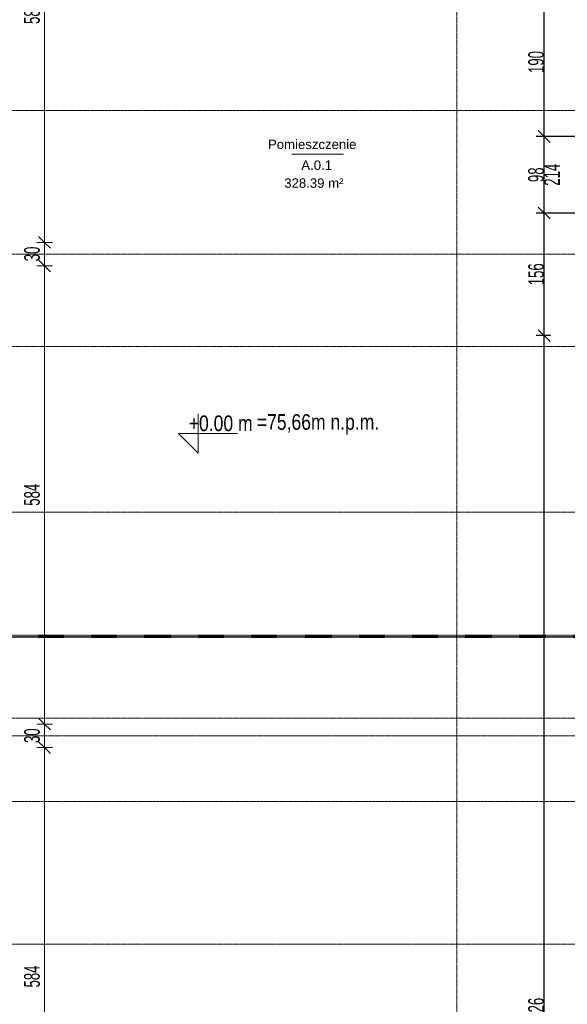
# Model space of a CAD drawing. Header units: millimetres. Extents: x -56965 to 15328, y -25411 to 16900.
# Tile 6 of 69: x -47688 to -40712, y -11959 to 598. Entities that reach past the tile are written whole.
import ezdxf

# ---------------------------------------------------------------- set-up
doc = ezdxf.new("R2010")
doc.units = ezdxf.units.MM
doc.linetypes.add('Kreska', pattern=[6.35, 3.175, -3.175])
doc.linetypes.add('Linia siatki', pattern=[22.225, 12.7, -3.175, 3.175, -3.175])
for name, color, linetype, lineweight in [('A-ANNO-DIMS', 7, 'Continuous', 5), ('A-ANNO-DIMS-100', 7, 'Continuous', 5), ('A-AREA-IDEN', 7, 'Continuous', 5), ('G-ANNO-DIMS', 7, 'Continuous', 5), ('G-ANNO-SYMB', 7, 'Continuous', 5), ('G-ANNO-TEXT', 7, 'Continuous', 5), ('S-GRID', 7, 'Continuous', 5)]:
    doc.layers.add(name, color=color, linetype=linetype, lineweight=lineweight)
doc.styles.add('Arial_1', font='arial.ttf', dxfattribs={"width": 0.8, "height": 200})
doc.styles.add('Arial_3', font='arial.ttf', dxfattribs={"height": 120})
doc.styles.add('Arial_4', font='arial.ttf', dxfattribs={"width": 0.6, "height": 200})
doc.dimstyles.new('standard_wielkość_otworów', dxfattribs={"dimscale": 304.8, "dimtxt": 204.05188, "dimasz": 0.492126, "dimexe": 0.328084, "dimexo": 0.0625, "dimgap": 0, "dimtad": 1, "dimdec": 0, "dimlfac": 0.1, "dimzin": 0, "dimdsep": 46, "dimtxsty": 'Arial_4', "dimblk1": 'OBLIQUE', "dimblk2": 'OBLIQUE', "dimsah": 1, "dimcen": 0.09, "dimazin": 0, "dimtfac": 1, "dimtdec": 4, "dimtix": 1, "dimtmove": 0, "dimatfit": 3, "dimfxl": 0.328084, "dimfxlon": 1, "dimtvp": 1, "dimtolj": 1, "dimtzin": 0, "dimarcsym": 2})

# ---------------------------------------------------------------- blocks, each defined once
blk = doc.blocks.new('AN_pomieszczenia - Room Tag With Area-359654-PARTER')
at = {"layer": 'A-AREA-IDEN'}
for p in [(-3.3, 0), (3.3, 0)]:
    blk.add_line(p, (0, 0), dxfattribs=at)
blk = doc.blocks.new('_Oblique')
at = {"color": 0, "linetype": 'ByBlock', "lineweight": -2}
blk.add_line((-0.5, -0.5), (0.5, 0.5), dxfattribs=at)
blk = doc.blocks.new('DIMBLOCK107-PARTER')
at = {"layer": 'A-ANNO-DIMS', "color": 0, "lineweight": -2, "transparency": 16777216}
for p, q in [((-40443, -1868), (-41107, -1868)), ((-41007, -3431), (-41007, -1868)), ((-40926, -3431), (-41107, -3431))]:
    blk.add_line(p, q, dxfattribs=at)
at = {"layer": 'Defpoints', "color": 0, "transparency": 16777216}
for p in [(-41007, -1868), (-40423, -1868), (-40907, -3431)]:
    blk.add_point(p, dxfattribs=at)
at = {"layer": 'A-ANNO-DIMS', "color": 0, "lineweight": -2, "transparency": 16777216, "xscale": 150, "yscale": 150, "zscale": 150}
for p, rotation in [((-41007, -1868), 90), ((-41007, -3431), 270)]:
    blk.add_blockref('_Oblique', p, dxfattribs=dict(at, rotation=rotation))
at = {"layer": 'A-ANNO-DIMS', "color": 0, "transparency": 16777216, "insert": (-41109, -2649), "char_height": 200, "width": 327.74, "attachment_point": 5, "rotation": 90, "style": 'Arial_4'}
blk.add_mtext('\\A1;156', dxfattribs=at)
blk = doc.blocks.new('DIMBLOCK108-PARTER')
at = {"layer": 'A-ANNO-DIMS', "color": 0, "lineweight": -2, "transparency": 16777216}
for p, q in [((-39484, -892), (-41107, -892)), ((-41007, -1868), (-41007, -892)), ((-40443, -1868), (-41107, -1868))]:
    blk.add_line(p, q, dxfattribs=at)
at = {"layer": 'Defpoints', "color": 0, "transparency": 16777216}
for p in [(-41007, -892), (-39465, -892), (-40423, -1868)]:
    blk.add_point(p, dxfattribs=at)
at = {"layer": 'A-ANNO-DIMS', "color": 0, "lineweight": -2, "transparency": 16777216, "xscale": 150, "yscale": 150, "zscale": 150}
for p, rotation in [((-41007, -892), 90), ((-41007, -1868), 270)]:
    blk.add_blockref('_Oblique', p, dxfattribs=dict(at, rotation=rotation))
at = {"layer": 'A-ANNO-DIMS', "color": 0, "transparency": 16777216, "char_height": 200, "width": 327.74, "attachment_point": 5, "rotation": 90, "style": 'Arial_4'}
for s, insert in [('\\A1;98', (-41109, -1380)), ('\\A1;214', (-40907, -1380))]:
    blk.add_mtext(s, dxfattribs=dict(at, insert=insert))
blk = doc.blocks.new('DIMBLOCK109-PARTER')
at = {"layer": 'A-ANNO-DIMS', "color": 0, "lineweight": -2, "transparency": 16777216}
for p, q in [((-40926, 1008), (-41107, 1008)), ((-41007, -892), (-41007, 1008)), ((-39484, -892), (-41107, -892))]:
    blk.add_line(p, q, dxfattribs=at)
at = {"layer": 'Defpoints', "color": 0, "transparency": 16777216}
for p in [(-41007, 1008), (-40907, 1008), (-39465, -892)]:
    blk.add_point(p, dxfattribs=at)
at = {"layer": 'A-ANNO-DIMS', "color": 0, "lineweight": -2, "transparency": 16777216, "xscale": 150, "yscale": 150, "zscale": 150}
for p, rotation in [((-41007, 1008), 90), ((-41007, -892), 270)]:
    blk.add_blockref('_Oblique', p, dxfattribs=dict(at, rotation=rotation))
at = {"layer": 'A-ANNO-DIMS', "color": 0, "transparency": 16777216, "insert": (-41109, 58), "char_height": 200, "width": 327.74, "attachment_point": 5, "rotation": 90, "style": 'Arial_4'}
blk.add_mtext('\\A1;190', dxfattribs=at)
blk = doc.blocks.new('DIMBLOCK137-PARTER')
at = {"layer": 'A-ANNO-DIMS-100', "color": 250, "true_color": 0x303030, "transparency": 16777216}
for p, q in [((-47372, -8686), (-47447, -8611)), ((-47372, -8686), (-47472, -8686)), ((-47372, -14530), (-47372, -8686)), ((-47372, -8686), (-47297, -8761)), ((-47372, -8686), (-47272, -8686)), ((-47372, -14530), (-47472, -14530)), ((-47372, -14530), (-47447, -14455)), ((-47372, -14530), (-47297, -14605)), ((-47372, -14530), (-47272, -14530))]:
    blk.add_line(p, q, dxfattribs=at)
at = {"layer": 'A-ANNO-DIMS-100', "color": 0, "transparency": 16777216, "insert": (-47632, -11745), "char_height": 200, "width": 327.74, "attachment_point": 1, "rotation": 90, "line_spacing_factor": 0.941778, "style": 'Arial_4'}
blk.add_mtext('584', dxfattribs=at)
blk = doc.blocks.new('DIMBLOCK138-PARTER')
at = {"layer": 'A-ANNO-DIMS-100', "color": 250, "true_color": 0x303030, "transparency": 16777216}
for p, q in [((-47372, -8386), (-47472, -8386)), ((-47372, -8386), (-47447, -8311)), ((-47372, -8686), (-47372, -8386)), ((-47372, -8386), (-47297, -8461)), ((-47372, -8386), (-47272, -8386)), ((-47372, -8686), (-47447, -8611)), ((-47372, -8686), (-47472, -8686)), ((-47372, -8686), (-47297, -8761)), ((-47372, -8686), (-47272, -8686))]:
    blk.add_line(p, q, dxfattribs=at)
at = {"layer": 'A-ANNO-DIMS-100', "color": 0, "transparency": 16777216, "insert": (-47632, -8627), "char_height": 200, "width": 218.49, "attachment_point": 1, "rotation": 90, "line_spacing_factor": 0.941778, "style": 'Arial_4'}
blk.add_mtext('30', dxfattribs=at)
blk = doc.blocks.new('DIMBLOCK139-PARTER')
at = {"layer": 'A-ANNO-DIMS-100', "color": 250, "true_color": 0x303030, "transparency": 16777216}
for p, q in [((-47372, -2542), (-47447, -2467)), ((-47372, -2542), (-47472, -2542)), ((-47372, -8386), (-47372, -2542)), ((-47372, -2542), (-47297, -2617)), ((-47372, -2542), (-47272, -2542)), ((-47372, -8386), (-47472, -8386)), ((-47372, -8386), (-47447, -8311)), ((-47372, -8386), (-47297, -8461)), ((-47372, -8386), (-47272, -8386))]:
    blk.add_line(p, q, dxfattribs=at)
at = {"layer": 'A-ANNO-DIMS-100', "color": 0, "transparency": 16777216, "insert": (-47632, -5601), "char_height": 200, "width": 327.74, "attachment_point": 1, "rotation": 90, "line_spacing_factor": 0.941778, "style": 'Arial_4'}
blk.add_mtext('584', dxfattribs=at)
blk = doc.blocks.new('DIMBLOCK140-PARTER')
at = {"layer": 'A-ANNO-DIMS-100', "color": 250, "true_color": 0x303030, "transparency": 16777216}
for p, q in [((-47372, -2242), (-47472, -2242)), ((-47372, -2242), (-47447, -2167)), ((-47372, -2542), (-47372, -2242)), ((-47372, -2242), (-47297, -2317)), ((-47372, -2242), (-47272, -2242)), ((-47372, -2542), (-47447, -2467)), ((-47372, -2542), (-47472, -2542)), ((-47372, -2542), (-47297, -2617)), ((-47372, -2542), (-47272, -2542))]:
    blk.add_line(p, q, dxfattribs=at)
at = {"layer": 'A-ANNO-DIMS-100', "color": 0, "transparency": 16777216, "insert": (-47632, -2483), "char_height": 200, "width": 218.49, "attachment_point": 1, "rotation": 90, "line_spacing_factor": 0.941778, "style": 'Arial_4'}
blk.add_mtext('30', dxfattribs=at)
blk = doc.blocks.new('DIMBLOCK141-PARTER')
at = {"layer": 'A-ANNO-DIMS-100', "color": 250, "true_color": 0x303030, "transparency": 16777216}
for p, q in [((-47372, 3602), (-47447, 3677)), ((-47372, 3602), (-47472, 3602)), ((-47372, -2242), (-47372, 3602)), ((-47372, 3602), (-47297, 3527)), ((-47372, 3602), (-47272, 3602)), ((-47372, -2242), (-47472, -2242)), ((-47372, -2242), (-47447, -2167)), ((-47372, -2242), (-47297, -2317)), ((-47372, -2242), (-47272, -2242))]:
    blk.add_line(p, q, dxfattribs=at)
at = {"layer": 'A-ANNO-DIMS-100', "color": 0, "transparency": 16777216, "insert": (-47632, 543), "char_height": 200, "width": 327.74, "attachment_point": 1, "rotation": 90, "line_spacing_factor": 0.941778, "style": 'Arial_4'}
blk.add_mtext('584', dxfattribs=at)
blk = doc.blocks.new('Rzędne punktów - Znacznik rzędnej-348474-PARTER')
at = {"layer": 'G-ANNO-DIMS'}
for p, q in [((0, 0), (0, 5)), ((-2.5, 2.5), (0, 0)), ((-2.5, 2.5), (5, 2.5))]:
    blk.add_line(p, q, dxfattribs=at)
blk = doc.blocks.new('*D612')
at = {"layer": 'A-ANNO-DIMS', "color": 0, "lineweight": -2, "transparency": 16777216}
for p, q in [((-41007, -3431), (-41107, -3431)), ((-41007, -20694), (-41007, -3431)), ((-41007, -20694), (-41107, -20694))]:
    blk.add_line(p, q, dxfattribs=at)
at = {"layer": 'Defpoints', "color": 0, "transparency": 16777216}
for p in [(-41007, -3431), (-41007, -3431), (-41007, -20694)]:
    blk.add_point(p, dxfattribs=at)
at = {"layer": 'A-ANNO-DIMS', "color": 0, "lineweight": -2, "transparency": 16777216, "xscale": 150, "yscale": 150, "zscale": 150}
for p, rotation in [((-41007, -3431), 90), ((-41007, -20694), 270)]:
    blk.add_blockref('_Oblique', p, dxfattribs=dict(at, rotation=rotation))
at = {"layer": 'A-ANNO-DIMS', "color": 0, "transparency": 16777216, "insert": (-41109, -12063), "char_height": 200, "attachment_point": 5, "rotation": 90, "style": 'Arial_4'}
blk.add_mtext('\\A1;1726', dxfattribs=at)

msp = doc.modelspace()

# ---------------------------------------------------------------- linework, layer by layer
at = {"layer": 'G-ANNO-SYMB', "linetype": 'Kreska', "lineweight": 70}
msp.add_line((-55297.31464, -7263.09522), (555.43524, -7263.09522), dxfattribs=at)
at = {"layer": 'S-GRID', "linetype": 'Linia siatki'}
for p, q in [((-42120.41602, 15853.26345), (-42120.41602, -23865.32553)), ((-55866.74056, -559.40745), (1287.74041, -559.40745)), ((-55866.74056, -2392.40745), (1287.74041, -2392.40745)), ((-55866.74056, -3569.40745), (1287.74041, -3569.40745)), ((-55866.74056, -5684.40745), (1287.74041, -5684.40745)), ((-55866.74056, -8309.40745), (1287.74041, -8309.40745)), ((-54596.74056, -8536.40745), (17.74041, -8536.40745)), ((-54596.74056, -9374.40745), (17.74041, -9374.40745)), ((-55866.74056, -11194.40745), (1287.74041, -11194.40745))]:
    msp.add_line(p, q, dxfattribs=at)

# ---------------------------------------------------------------- block references
at = {"layer": 'A-AREA-IDEN', "xscale": 99.99999999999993, "yscale": 99.99999999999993, "zscale": 99.99999999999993}
msp.add_blockref('AN_pomieszczenia - Room Tag With Area-359654-PARTER', (-43892.3871, -1117.49054), dxfattribs=at)
at = {"layer": 'G-ANNO-DIMS', "xscale": 99.99999999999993, "yscale": 99.99999999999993, "zscale": 99.99999999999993}
msp.add_blockref('Rzędne punktów - Znacznik rzędnej-348474-PARTER', (-45413.38934, -4928.55665), dxfattribs=at)

# ---------------------------------------------------------------- texts
at = {"layer": 'A-AREA-IDEN', "char_height": 120, "attachment_point": 1, "style": 'Arial_3'}
for s, insert, width in [('Pomieszczenie', (-44525.13152, -932.12427), 1443.0375), ('A.0.1', (-44100.55129, -1197.90932), 513.08), ('328.39 m²', (-44318.00652, -1426.22395), 978.05875)]:
    msp.add_mtext(s, dxfattribs=dict(at, insert=insert, width=width))
at = {"layer": 'G-ANNO-DIMS', "color": 1, "true_color": 0xff0000, "insert": (-45534.33458, -4449.49294), "char_height": 200, "width": 962.2685768, "attachment_point": 1, "line_spacing_factor": 0.941778, "style": 'Arial_1'}
msp.add_mtext('+0.00 m', dxfattribs=at)
at = {"layer": 'G-ANNO-TEXT', "color": 1, "true_color": 0xff0000, "insert": (-44667.30973, -4432.77987), "char_height": 200, "width": 1930.4635, "attachment_point": 1, "style": 'Arial_1'}
msp.add_mtext('=75,66m n.p.m.', dxfattribs=at)

# ---------------------------------------------------------------- dimensions: what is measured, and where the dimension line sits
at = {"layer": 'A-ANNO-DIMS', "color": 250, "true_color": 0x303030}
for base, p1, p2, override, picture, middle in [((-47372.06955, 3601.59255), (-47472.06955, -2242.40745), (-47472.06955, 3601.59255), {"dimpost": '<>', "dimfxl": 5844}, 'DIMBLOCK141-PARTER', (-47474.18415, 679.59255)), ((-41007.07097, 1008.06951), (-39465.26532, -891.93049), (-40907.07097, 1008.06951), {"dimpost": '<>', "dimfxl": 2385.121279}, 'DIMBLOCK109-PARTER', (-41109.18557, 58.06951)), ((-41007.07097, -1867.93049), (-40907.07097, -3430.93049), (-40423.46402, -1867.93049), {"dimpost": '<>', "dimfxl": 1636.10656}, 'DIMBLOCK107-PARTER', (-41109.18557, -2649.43049)), ((-47372.06955, -2242.40745), (-47472.06955, -2542.40745), (-47472.06955, -2242.40745), {"dimpost": '<>', "dimfxl": 300}, 'DIMBLOCK140-PARTER', (-47474.25237, -2392.40745)), ((-47372.06955, -2542.40745), (-47472.06955, -8386.40745), (-47472.06955, -2542.40745), {"dimpost": '<>', "dimfxl": 5844}, 'DIMBLOCK139-PARTER', (-47474.18415, -5464.40745)), ((-41007.07097, -3430.93049), (-41007.07097, -20694.40745), (-41007.07097, -3430.93049), {"dimpost": '<>', "dimfxl": 1636.10656}, '*D612', (-41109.18557, -12062.66897)), ((-47372.06955, -8386.40745), (-47472.06955, -8686.40745), (-47472.06955, -8386.40745), {"dimpost": '<>', "dimfxl": 300}, 'DIMBLOCK138-PARTER', (-47474.25237, -8536.40745)), ((-47372.06955, -8686.40745), (-47472.06955, -14530.40745), (-47472.06955, -8686.40745), {"dimpost": '<>', "dimfxl": 5844}, 'DIMBLOCK137-PARTER', (-47474.18415, -11608.40745))]:
    dim = msp.add_linear_dim(base=base, p1=p1, p2=p2, angle=90, dimstyle='standard_wielkość_otworów', override=override, dxfattribs=at)
    dim.commit()
    dim.dimension.update_dxf_attribs({"geometry": picture, "text_midpoint": middle})
dim = msp.add_linear_dim(base=(-41007.07097, -891.93049), p1=(-40423.46402, -1867.93049), p2=(-39465.26532, -891.93049), angle=90, text='<>\\X214', dimstyle='standard_wielkość_otworów', override={"dimpost": '<>', "dimfxl": 1367.742939}, dxfattribs=at)
dim.commit()
dim.dimension.update_dxf_attribs({"geometry": 'DIMBLOCK108-PARTER', "text_midpoint": (-41007.07097, -1379.93049)})

doc.saveas('drawing.dxf')
